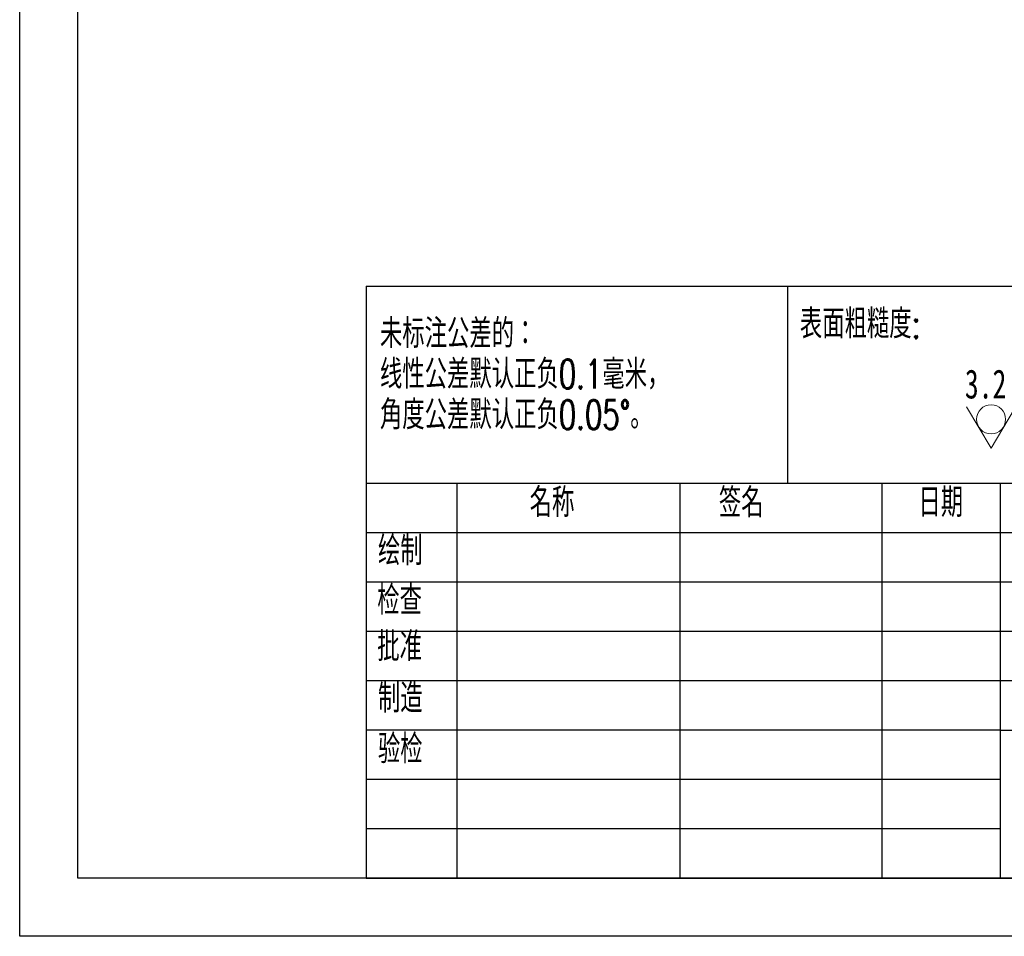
# Model space of a CAD drawing. Header units: millimetres. Extents: x 1578 to 1793, y 2179 to 2535.
# Tile 1 of 19: x 1578 to 1663, y 2179 to 2257. Entities that reach past the tile are written whole.
import ezdxf

# ---------------------------------------------------------------- set-up
doc = ezdxf.new("R2010")
doc.units = ezdxf.units.MM
doc.styles.add('SLDTEXTSTYLE0', font='TXT', dxfattribs={"width": 0.7, "bigfont": 'bigfont'})
doc.styles.add('SLDTEXTSTYLE1', font='TXT', dxfattribs={"width": 0.7})

# ---------------------------------------------------------------- blocks, each defined once
blk = doc.blocks.new('SW_NOTE_0')
at = {"color": 0, "linetype": 'Continuous', "lineweight": 0, "char_height": 2.5, "attachment_point": 1, "style": 'SLDTEXTSTYLE0'}
for s, insert in [('未标注公差的：', (0, 3.223)), ('线性公差默认正负0.1毫米，', (0, -0.277)), ('角度公差默认正负0.05°。', (0, -3.777))]:
    blk.add_mtext(s, dxfattribs=dict(at, insert=insert))
blk = doc.blocks.new('SW_SFSYMBOL_1')
at = {"color": 0, "linetype": 'Continuous', "lineweight": 0}
for q in [(6.47, 3.571), (0.15, 0)]:
    blk.add_line((2.256, -3.571), q, dxfattribs=at)
blk.add_circle((2.256, -1.071), 1.25, dxfattribs=at)
at = {"color": 0, "linetype": 'Continuous', "lineweight": 0, "insert": (0, 3.223), "char_height": 2.5, "attachment_point": 1, "style": 'SLDTEXTSTYLE1'}
blk.add_mtext('3.2', dxfattribs=at)

msp = doc.modelspace()

# ---------------------------------------------------------------- linework, layer by layer
at = {"lineweight": -3}
for p, q in [((1608.03, 2234.525), (1788.03, 2234.525)), ((1608.03, 2234.525), (1608.03, 2183.525)), ((1644.34, 2217.525), (1644.34, 2234.525)), ((1788.03, 2217.525), (1608.03, 2217.525)), ((1615.83, 2217.525), (1615.83, 2183.525)), ((1635.021, 2217.525), (1635.021, 2183.525)), ((1652.429, 2217.525), (1652.429, 2183.525)), ((1662.63, 2183.525), (1662.63, 2217.525)), ((1706.83, 2213.275), (1608.03, 2213.275)), ((1706.83, 2209.025), (1608.03, 2209.025)), ((1706.83, 2204.775), (1608.03, 2204.775)), ((1706.83, 2200.525), (1608.03, 2200.525)), ((1662.63, 2196.275), (1608.03, 2196.275)), ((1662.63, 2196.275), (1788.03, 2196.275)), ((1662.63, 2192.025), (1608.03, 2192.025)), ((1662.63, 2187.775), (1608.03, 2187.775)), ((1608.03, 2183.525), (1788.03, 2183.525))]:
    msp.add_line(p, q, dxfattribs=at)
for points in [[(1793.03, 2178.525), (1578.197, 2178.525), (1578.197, 2535.294), (1793.03, 2535.294)], [(1788.03, 2183.525), (1583.197, 2183.525), (1583.197, 2530.294), (1788.03, 2530.294)]]:
    msp.add_lwpolyline(points, close=True)

# ---------------------------------------------------------------- block references
for name, p in [('SW_NOTE_0', (1609.214, 2228.467)), ('SW_SFSYMBOL_1', (1659.576, 2224.121))]:
    msp.add_blockref(name, p, dxfattribs=at)

# ---------------------------------------------------------------- texts
at = {"lineweight": -3, "char_height": 2.5, "attachment_point": 1, "style": 'SLDTEXTSTYLE0'}
for s, insert in [('表面粗糙度:', (1645.368, 2232.525)), ('名称', (1622.103, 2217.133)), ('签名', (1638.394, 2217.117)), ('日期', (1655.575, 2217.132)), ('绘制', (1609.045, 2212.985)), ('检查', (1608.984, 2208.71)), ('批准', (1608.982, 2204.733)), ('制造', (1609.042, 2200.289)), ('验检', (1609.037, 2195.905))]:
    msp.add_mtext(s, dxfattribs=dict(at, insert=insert))

doc.saveas('drawing.dxf')
